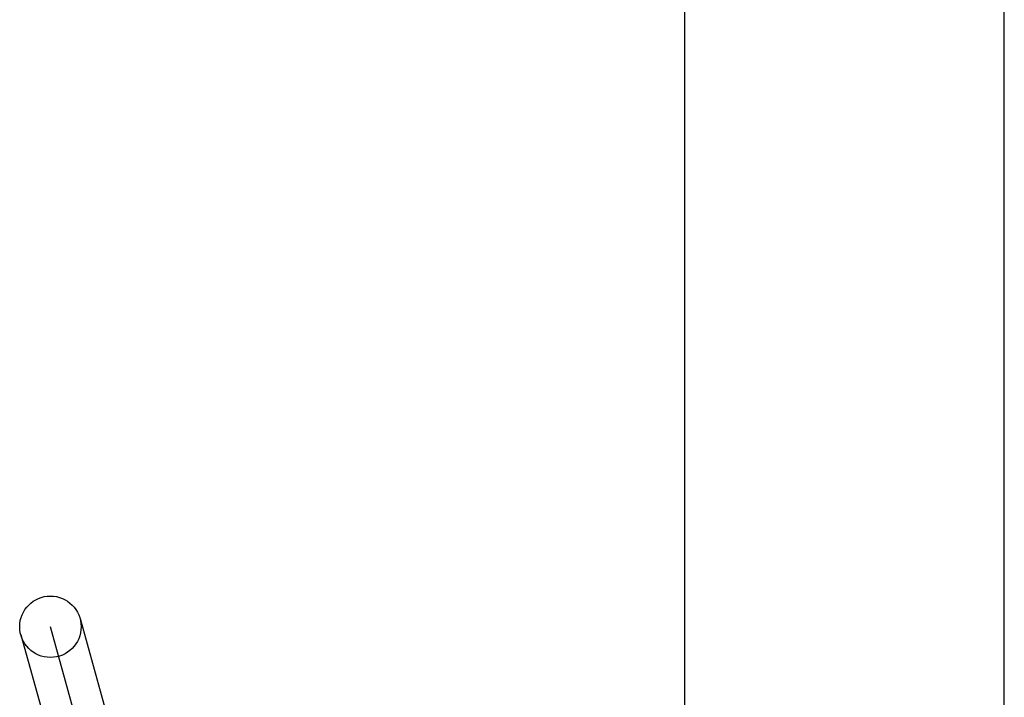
# Model space of a CAD drawing. Header units: inches. Extents: x 0 to 218, y 0 to 141.
# Tile 56 of 76: x 66.931 to 67.252, y 74.031 to 74.251. Entities that reach past the tile are written whole.
import ezdxf

# ---------------------------------------------------------------- set-up
doc = ezdxf.new("R2010")
doc.units = ezdxf.units.IN
doc.header["$LTSCALE"] = 11.987179
doc.header["$MEASUREMENT"] = 0
doc.linetypes.add('HIDDEN', pattern=[0.2, 0.1, -0.1])
doc.layers.add('DEFAULT_2', color=8, linetype='HIDDEN')
doc.layers.add('MAIN_RH_DOOR_ASSEMBLY', color=7, linetype='CONTINUOUS')

msp = doc.modelspace()

# ---------------------------------------------------------------- linework, layer by layer
at = {"layer": 'DEFAULT_2', "color": 8, "linetype": 'HIDDEN'}
for p, q in [((67.1768, 69.55728), (67.1768, 75.05779)), ((66.95099, 74.05616), (67.00188, 73.87312)), ((66.99225, 73.87044), (66.94135, 74.05348)), ((66.93172, 74.05081), (66.98261, 73.86776))]:
    msp.add_line(p, q, dxfattribs=at)
msp.add_circle((66.94135, 74.05349), 0.01, dxfattribs=at)
at = {"layer": 'MAIN_RH_DOOR_ASSEMBLY', "color": 8, "linetype": 'HIDDEN'}
msp.add_line((67.2518, 64.24446), (67.2518, 81.05446), dxfattribs=at)
at = {"layer": 'MAIN_RH_DOOR_ASSEMBLY', "color": 3, "linetype": 'Continuous'}
msp.add_line((67.1478, 64.39946), (67.1478, 80.89946), dxfattribs=at)

doc.saveas('drawing.dxf')
